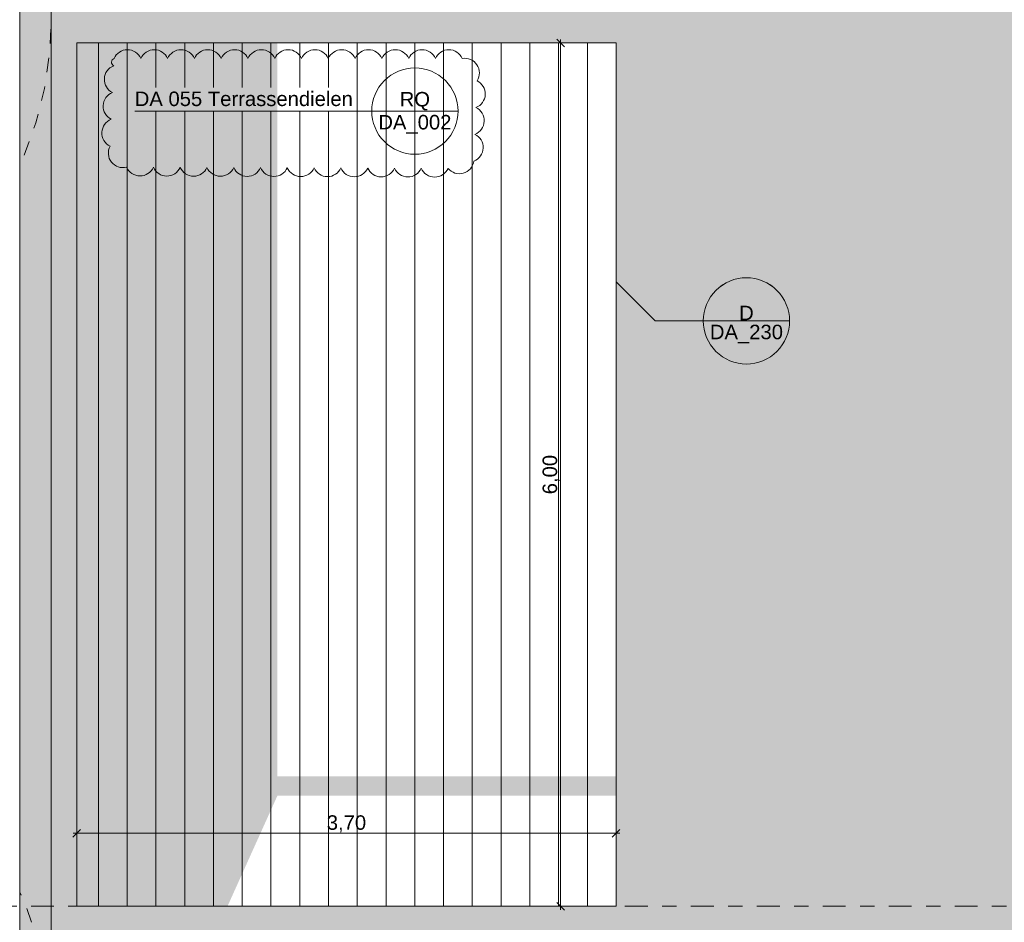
# Model space of a CAD drawing. Header units: metres. Extents: x -180 to 4, y -47 to 4.
# Tile 78 of 256: x -160.02 to -153.17, y -8.81 to -2.54. Entities that reach past the tile are written whole.
import ezdxf

# ---------------------------------------------------------------- set-up
doc = ezdxf.new("R2010")
doc.units = ezdxf.units.M
doc.header["$LTSCALE"] = 0.05
doc.header["$PDMODE"] = 1
doc.header["$PDSIZE"] = -2
for name, pattern in [('ISO-02 Strichlinie', [3.81, 3.048, -0.762]), ('Linienart-53', [5.291531, 3.175, -1.058062, 0.352704, -0.705764]), ('VW-01 Strichlinie kurz', [1.999894, 0.999947, -0.999947])]:
    doc.linetypes.add(name, pattern=pattern)
doc.layers.get('0').update_dxf_attribs({"lineweight": 25})
for name, color, linetype, lineweight, true_color in [('30 -36 Dächer- 3 Dachbeläge', 7, 'Continuous', 15, 0x9999ff), ('70 -72 Beschriftung- 1 Beschriftung allgemein', 7, 'Continuous', 9, 0xff6633), ('70 -72 Beschriftung- 7 Detailverweise', 7, 'Continuous', 9, 0x00dd00), ('70 -76 Bemaßung- 2 Allgemein', 7, 'Continuous', 5, 0x6666cc), ('70 -77 Revision- 2 Wolken', 7, 'Continuous', 18, 0x944cff)]:
    doc.layers.add(name, color=color, linetype=linetype, lineweight=lineweight, true_color=true_color)
for name, color, linetype, lineweight in [('30 -36 Dächer- 9 Sonstiges zur KG360', 7, 'VW-01 Strichlinie kurz', 9), ('60- 61 allgemeine Ausstattung- 4 Terrassen', 7, 'Continuous', 9), ('70 -71 Achsen- 1 Gebäudeachsen', 7, 'Linienart-53', 18), ('70 -72 Beschriftung- 5 Höhenkoten', 7, 'Continuous', 15), ('70 -72 Beschriftung-14 Schatten', 7, 'Continuous', 5), ('Keine', 7, 'Continuous', 9)]:
    doc.layers.add(name, color=color, linetype=linetype, lineweight=lineweight)
doc.styles.add('Arial', font='arial.ttf')
doc.dimstyles.new('k+k_klein', dxfattribs={"dimtxt": 0.075516, "dimasz": 0.05302, "dimexe": 0.05, "dimexo": 0.15, "dimgap": 0.005, "dimtad": 1, "dimdec": 3, "dimtxsty": 'Arial', "dimblk": 'VW_SLASH-2', "dimblk1": 'VW_SLASH-2', "dimblk2": 'VW_SLASH-2', "dimcen": 0, "dimdle": 0.025, "dimadec": 3, "dimazin": 0, "dimtfac": 0.75, "dimtdec": 3, "dimtix": 1, "dimtmove": 0, "dimatfit": 0, "dimldrblk": 'VW_FILLEDARROW', "dimfxl": 0.1, "dimfxlon": 1, "dimfrac": 2, "dimtolj": 1, "dimarcsym": 0})

# ---------------------------------------------------------------- blocks, each defined once
blk = doc.blocks.new('Gruppe-900')
at = {"layer": '70 -72 Beschriftung- 7 Detailverweise'}
blk.add_line((0.935, 0), (0.335, 0), dxfattribs=at)
at = {"layer": '70 -72 Beschriftung- 7 Detailverweise', "flags": 128}
blk.add_lwpolyline([(0.935, 0), (0.9336, -0.0294), (0.9292, -0.0585), (0.9221, -0.0871), (0.9122, -0.1148), (0.8996, -0.1414), (0.8844, -0.1667), (0.8669, -0.1903), (0.8471, -0.2121), (0.8253, -0.2319), (0.8017, -0.2494), (0.7764, -0.2646), (0.7498, -0.2772), (0.7221, -0.2871), (0.6935, -0.2942), (0.6644, -0.2986), (0.635, -0.3), (0.6056, -0.2986), (0.5765, -0.2942), (0.5479, -0.2871), (0.5202, -0.2772), (0.4936, -0.2646), (0.4683, -0.2494), (0.4447, -0.2319), (0.4229, -0.2121), (0.4031, -0.1903), (0.3856, -0.1667), (0.3704, -0.1414), (0.3578, -0.1148), (0.3479, -0.0871), (0.3408, -0.0585), (0.3364, -0.0294), (0.335, 0), (0.3364, 0.0294), (0.3408, 0.0585), (0.3479, 0.0871), (0.3578, 0.1148), (0.3704, 0.1414), (0.3856, 0.1667), (0.4031, 0.1903), (0.4229, 0.2121), (0.4447, 0.2319), (0.4683, 0.2494), (0.4936, 0.2646), (0.5202, 0.2772), (0.5479, 0.2871), (0.5765, 0.2942), (0.6056, 0.2986), (0.635, 0.3), (0.6644, 0.2986), (0.6935, 0.2942), (0.7221, 0.2871), (0.7498, 0.2772), (0.7764, 0.2646), (0.8017, 0.2494), (0.8253, 0.2319), (0.8471, 0.2121), (0.8669, 0.1903), (0.8844, 0.1667), (0.8996, 0.1414), (0.9122, 0.1148), (0.9221, 0.0871), (0.9292, 0.0585), (0.9336, 0.0294)], close=True, dxfattribs=at)
at = {"layer": '70 -72 Beschriftung- 7 Detailverweise'}
blk.add_point((0.635, 0), dxfattribs=at)
at = {"layer": '70 -72 Beschriftung- 7 Detailverweise', "line_spacing_factor": 0.96878, "style": 'Arial'}
for s, insert, char_height, attachment_point in [('D', (0.635, 0.0046), 0.1007, 8), ('DA_230', (0.635, -0.0267), 0.10069, 2)]:
    blk.add_mtext(s, dxfattribs=dict(at, insert=insert, char_height=char_height, attachment_point=attachment_point))
blk = doc.blocks.new('Referenzmarkierung-100')
at = {"layer": '70 -72 Beschriftung- 7 Detailverweise', "transparency": 33554687}
for q in [(-0.2711, 0.2711), (0.635, 0)]:
    blk.add_line((0, 0), q, dxfattribs=at)
at = {"layer": '70 -72 Beschriftung- 7 Detailverweise', "color": 7, "transparency": 33554687}
blk.add_blockref('Gruppe-900', (0, 0), dxfattribs=at)
blk = doc.blocks.new('Änderungswolke-5')
at = {"layer": '70 -77 Revision- 2 Wolken', "transparency": 33554687, "flags": 128}
blk.add_lwpolyline([(-1.25, 0.3775, -0.298217), (-1.1569, 0.4385, -0.298217), (-1.0638, 0.3775, -0.298217), (-0.9706, 0.4385, -0.298217), (-0.8775, 0.3775, -0.298217), (-0.7844, 0.4385, -0.298217), (-0.6913, 0.3775, -0.298217), (-0.5982, 0.4385, -0.298217), (-0.5051, 0.3775, -0.298217), (-0.4119, 0.4385, -0.298217), (-0.3188, 0.3775, -0.298217), (-0.2257, 0.4385, -0.298217), (-0.1326, 0.3775, -0.298217), (-0.0395, 0.4385, -0.298217), (0.0537, 0.3775, -0.298217), (0.1468, 0.4385, -0.298217), (0.2399, 0.3775, -0.298217), (0.333, 0.4385, -0.298217), (0.4261, 0.3775, -0.298217), (0.5192, 0.4385, -0.298217), (0.6124, 0.3775, -0.298217), (0.7055, 0.4385, -0.298217), (0.7986, 0.3775, -0.298217), (0.8917, 0.4385, -0.298217), (0.9848, 0.3775, -0.298217), (1.0779, 0.4385, -0.298217), (1.1711, 0.3775, -0.298217), (1.2733, 0.3336, -0.298217), (1.2739, 0.2223, -0.298217), (1.3311, 0.1268, -0.298217), (1.2665, 0.0362, -0.298217), (1.3237, -0.0593, -0.298217), (1.2591, -0.1499, -0.298217), (1.3163, -0.2454, -0.298217), (1.2517, -0.336, -0.298217), (1.1784, -0.4198, -0.298217), (1.0723, -0.3861, -0.298217), (0.9789, -0.4467, -0.298217), (0.886, -0.3854, -0.298217), (0.7927, -0.446, -0.298217), (0.6998, -0.3847, -0.298217), (0.6065, -0.4453, -0.298217), (0.5136, -0.384, -0.298217), (0.4202, -0.4446, -0.298217), (0.3273, -0.3833, -0.298217), (0.234, -0.4439, -0.298217), (0.1411, -0.3826, -0.298217), (0.0478, -0.4432, -0.298217), (-0.0451, -0.3819, -0.298217), (-0.1385, -0.4426, -0.298217), (-0.2314, -0.3813, -0.298217), (-0.3247, -0.4419, -0.298217), (-0.4176, -0.3806, -0.298217), (-0.5109, -0.4412, -0.298217), (-0.6038, -0.3799, -0.298217), (-0.6972, -0.4405, -0.298217), (-0.7901, -0.3792, -0.298217), (-0.8834, -0.4398, -0.298217), (-0.9763, -0.3785, -0.298217), (-1.0696, -0.4391, -0.298217), (-1.1625, -0.3778, -0.298217), (-1.268, -0.3423, -0.298217), (-1.2777, -0.2315, -0.298217), (-1.3344, -0.1357, -0.298217), (-1.2692, -0.0454, -0.298217), (-1.3259, 0.0504, -0.298217), (-1.2608, 0.1406, -0.298217), (-1.3174, 0.2364, -0.298217), (-1.2523, 0.3267, -0.298217), (-1.2678, 0.3528, -0.298217), (-1.25, 0.3775)], format="xyb", close=True, dxfattribs=at)
blk = doc.blocks.new('Gruppe-1384')
at = {"color": 255, "linetype": 'ISO-02 Strichlinie', "lineweight": 5, "transparency": 33554483}
blk.add_wipeout([(-152.62059596, -0.94704198), (-152.62059596, -11.49704198), (-152.82099996, -11.49704198), (-152.82099996, -11.89704198), (-152.62059596, -11.89704198), (-152.62059596, -12.11704198), (-159.80099996, -12.11704198), (-159.80099996, -11.62704198), (-159.62399996, -11.62704198), (-159.62399996, -8.69704198), (-155.87399996, -8.69704198), (-155.87399996, -2.69704198), (-159.62399996, -2.69704198), (-159.62399996, -0.94704198)], dxfattribs=at).dxf.layer = '60- 61 allgemeine Ausstattung- 4 Terrassen'
at = {"layer": '60- 61 allgemeine Ausstattung- 4 Terrassen', "linetype": 'Continuous', "lineweight": 9, "transparency": 33554483}
h = blk.add_hatch(dxfattribs=at)
h.set_pattern_fill('Sand 1 sehr fein SRF', style=0, pattern_type=2)
h.set_pattern_definition([(-22, (-129.5485, -6.532042), (-0.018555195, 0.04226461), [0.000625, -0.061875]), (14, (-129.540251, -6.554718), (-0.037110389, -0.027832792), [0.000625, -0.030625]), (-3.77456, (-129.599014, -6.56915), (-0.01958604, 0.06597403), [0.00028186, -0.09367194]), (-68, (-129.42892, -6.50524), (0.1926424, 0.04408), [0.00028125, -0.09346875]), (96, (-129.562934, -6.596983), (-0.036105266, -0.06319548), [0.0005625, -0.0931875]), (132, (-129.5351, -6.57328), (0.040202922, 0.004123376), [0.0003125, -0.0621875]), (-17, (-129.567055, -6.55678), (0.0930531, 0.02892868), [0.000625, -0.061875]), (-145, (-129.5619, -6.551625), (0.06266964, -0.04009224), [0.000625, -0.061875]), (-137, (-129.57633, -6.548533), (0.0494443, -0.02123569), [0.000625, -0.061875])])
h.paths.add_polyline_path([(-99.84099996, -11.27704198), (-99.35099996, -11.27704198), (-99.35099996, -11.10004198), (-99.54599996, -11.10004198), (-99.54599996, -8.69704198), (-101.84599996, -8.69704198), (-101.84599996, -2.69704198), (-99.54599996, -2.69704198), (-99.54599996, -0.94704198), (-159.62399996, -0.94704198), (-159.62399996, -2.69704198), (-155.87399996, -2.69704198), (-155.87399996, -8.69704198), (-159.62399996, -8.69704198), (-159.62399996, -11.62704198), (-159.80099996, -11.62704198), (-159.80099996, -12.11704198), (-100.01799996, -12.11704198), (-100.01799996, -11.76704198), (-99.84099996, -11.76704198)])
h.paths.add_polyline_path([(-152.82099996, -11.49704198), (-152.42099996, -11.49704198), (-152.42099996, -11.89704198), (-152.82099996, -11.89704198)])
h.paths.add_polyline_path([(-107.22099996, -11.49704198), (-106.82099996, -11.49704198), (-106.82099996, -11.89704198), (-107.22099996, -11.89704198)])
h.paths.add_polyline_path([(-114.82099996, -11.49704198), (-114.42099996, -11.49704198), (-114.42099996, -11.89704198), (-114.82099996, -11.89704198)])
h.paths.add_polyline_path([(-122.42099996, -11.49704198), (-122.02099996, -11.49704198), (-122.02099996, -11.89704198), (-122.42099996, -11.89704198)])
h.paths.add_polyline_path([(-130.02099996, -11.49704198), (-129.62099996, -11.49704198), (-129.62099996, -11.89704198), (-130.02099996, -11.89704198)])
h.paths.add_polyline_path([(-137.62099996, -11.49704198), (-137.22099996, -11.49704198), (-137.22099996, -11.89704198), (-137.62099996, -11.89704198)])
h.paths.add_polyline_path([(-145.22099996, -11.49704198), (-144.82099996, -11.49704198), (-144.82099996, -11.89704198), (-145.22099996, -11.89704198)])
at = {"layer": '60- 61 allgemeine Ausstattung- 4 Terrassen', "linetype": 'Continuous', "lineweight": 9, "transparency": 33554495}
h = blk.add_hatch(dxfattribs=at)
h.set_pattern_fill('Dämmstoff v 2mm SRF-2', style=0, pattern_type=2)
h.set_pattern_definition([(90, (-155.874, -2.69704), (0.2, 0), [])])
h.paths.add_polyline_path([(-159.62399996, -2.69704198), (-155.87399996, -2.69704198), (-155.87399996, -8.69704198), (-159.62399996, -8.69704198)])
at = {"layer": '60- 61 allgemeine Ausstattung- 4 Terrassen', "color": 252, "linetype": 'Continuous', "lineweight": 9, "true_color": 0x888888, "transparency": 33554687, "flags": 128}
blk.add_lwpolyline([(-159.62399996, -2.69704198), (-155.87399996, -2.69704198), (-155.87399996, -8.69704198), (-159.62399996, -8.69704198)], close=True, dxfattribs=at)
at = {"layer": '70 -72 Beschriftung- 7 Detailverweise'}
for p, q in [((-156.97328354, -3.1707368), (-157.57328354, -3.1707368)), ((-154.6679498, -4.62875472), (-155.2679498, -4.62875472))]:
    blk.add_line(p, q, dxfattribs=at)
at = {"layer": '70 -72 Beschriftung- 7 Detailverweise', "transparency": 33554687}
for q in [(-155.87399996, -4.35770455), (-154.9679498, -4.62875472)]:
    blk.add_line((-155.6029498, -4.62875472), q, dxfattribs=at)
at = {"layer": '70 -72 Beschriftung- 7 Detailverweise', "flags": 128}
for points in [[(-156.97328354, -3.1707368), (-156.97472812, -3.20014194), (-156.97904795, -3.22926389), (-156.98620144, -3.2578222), (-156.99611968, -3.28554182), (-157.00870716, -3.31215582), (-157.02384265, -3.33740786), (-157.0413804, -3.36105478), (-157.0611515, -3.38286883), (-157.08296555, -3.40263993), (-157.10661247, -3.42017768), (-157.13186452, -3.43531317), (-157.15847851, -3.44790065), (-157.18619813, -3.4578189), (-157.21475644, -3.46497238), (-157.24387839, -3.46929221), (-157.27328354, -3.4707368), (-157.30268868, -3.46929221), (-157.33181063, -3.46497238), (-157.36036894, -3.4578189), (-157.38808857, -3.44790065), (-157.41470256, -3.43531317), (-157.43995461, -3.42017768), (-157.46360152, -3.40263993), (-157.48541557, -3.38286883), (-157.50518667, -3.36105478), (-157.52272442, -3.33740786), (-157.53785992, -3.31215582), (-157.5504474, -3.28554182), (-157.56036564, -3.2578222), (-157.56751912, -3.22926389), (-157.57183895, -3.20014194), (-157.57328354, -3.1707368), (-157.57183895, -3.14133165), (-157.56751912, -3.1122097), (-157.56036564, -3.08365139), (-157.5504474, -3.05593177), (-157.53785992, -3.02931777), (-157.52272442, -3.00406573), (-157.50518667, -2.98041881), (-157.48541557, -2.95860476), (-157.46360152, -2.93883366), (-157.43995461, -2.92129591), (-157.41470256, -2.90616042), (-157.38808857, -2.89357294), (-157.36036894, -2.88365469), (-157.33181063, -2.87650121), (-157.30268868, -2.87218138), (-157.27328354, -2.8707368), (-157.24387839, -2.87218138), (-157.21475644, -2.87650121), (-157.18619813, -2.88365469), (-157.15847851, -2.89357294), (-157.13186452, -2.90616042), (-157.10661247, -2.92129591), (-157.08296555, -2.93883366), (-157.0611515, -2.95860476), (-157.0413804, -2.98041881), (-157.02384265, -3.00406573), (-157.00870716, -3.02931777), (-156.99611968, -3.05593177), (-156.98620144, -3.08365139), (-156.97904795, -3.1122097), (-156.97472812, -3.14133165)], [(-154.6679498, -4.62875472), (-154.66939438, -4.65815986), (-154.67371421, -4.68728182), (-154.6808677, -4.71584012), (-154.69078594, -4.74355975), (-154.70337342, -4.77017374), (-154.71850891, -4.79542579), (-154.73604666, -4.8190727), (-154.75581776, -4.84088675), (-154.77763181, -4.86065785), (-154.80127873, -4.8781956), (-154.82653078, -4.8933311), (-154.85314477, -4.90591858), (-154.88086439, -4.91583682), (-154.9094227, -4.9229903), (-154.93854465, -4.92731014), (-154.9679498, -4.92875472), (-154.99735494, -4.92731014), (-155.02647689, -4.9229903), (-155.0550352, -4.91583682), (-155.08275483, -4.90591858), (-155.10936882, -4.8933311), (-155.13462087, -4.8781956), (-155.15826778, -4.86065785), (-155.18008183, -4.84088675), (-155.19985293, -4.8190727), (-155.21739068, -4.79542579), (-155.23252618, -4.77017374), (-155.24511366, -4.74355975), (-155.2550319, -4.71584012), (-155.26218538, -4.68728182), (-155.26650522, -4.65815986), (-155.2679498, -4.62875472), (-155.26650522, -4.59934958), (-155.26218538, -4.57022762), (-155.2550319, -4.54166932), (-155.24511366, -4.51394969), (-155.23252618, -4.4873357), (-155.21739068, -4.46208365), (-155.19985293, -4.43843673), (-155.18008183, -4.41662268), (-155.15826778, -4.39685158), (-155.13462087, -4.37931384), (-155.10936882, -4.36417834), (-155.08275483, -4.35159086), (-155.0550352, -4.34167262), (-155.02647689, -4.33451913), (-154.99735494, -4.3301993), (-154.9679498, -4.32875472), (-154.93854465, -4.3301993), (-154.9094227, -4.33451913), (-154.88086439, -4.34167262), (-154.85314477, -4.35159086), (-154.82653078, -4.36417834), (-154.80127873, -4.37931384), (-154.77763181, -4.39685158), (-154.75581776, -4.41662268), (-154.73604666, -4.43843673), (-154.71850891, -4.46208365), (-154.70337342, -4.4873357), (-154.69078594, -4.51394969), (-154.6808677, -4.54166932), (-154.67371421, -4.57022762), (-154.66939438, -4.59934958)]]:
    blk.add_lwpolyline(points, close=True, dxfattribs=at)
at = {"layer": '70 -72 Beschriftung- 7 Detailverweise'}
for p in [(-157.27328354, -3.1707368), (-154.9679498, -4.62875472)]:
    blk.add_point(p, dxfattribs=at)
blk.add_blockref('Referenzmarkierung-100', (-155.6029498, -4.62875472), dxfattribs=at)
at = {"layer": '70 -72 Beschriftung- 7 Detailverweise', "line_spacing_factor": 0.96878, "style": 'Arial'}
for s, insert, char_height, attachment_point in [('RQ', (-157.27328354, -3.16615068), 0.100688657, 8), ('DA_002', (-157.27328354, -3.19740092), 0.100688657, 2), ('D', (-154.9679498, -4.62416861), 0.10068866, 8), ('DA_230', (-154.9679498, -4.65541884), 0.100688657, 2)]:
    blk.add_mtext(s, dxfattribs=dict(at, insert=insert, char_height=char_height, attachment_point=attachment_point))
at = {"color": 255, "linetype": 'Continuous'}
blk.add_wipeout([(-159.22099996, -3.1707368), (-157.69647907, -3.1707368), (-157.69647907, -3.00845902), (-159.22099996, -3.00845902)], dxfattribs=at).dxf.layer = '70 -72 Beschriftung- 5 Höhenkoten'
at = {"layer": '70 -72 Beschriftung- 7 Detailverweise', "transparency": 33554687}
for q in [(-159.22099996, -3.1707368), (-157.27328354, -3.1707368)]:
    blk.add_line((-157.90828354, -3.1707368), q, dxfattribs=at)
at = {"layer": '70 -77 Revision- 2 Wolken'}
blk.add_blockref('Änderungswolke-5', (-158.115, -3.1825), dxfattribs=at)
at = {"layer": '70 -72 Beschriftung- 5 Höhenkoten', "insert": (-159.22099996, -3.03512314), "char_height": 0.1006886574, "attachment_point": 1, "line_spacing_factor": 0.96878, "style": 'Arial'}
blk.add_mtext('DA 055 Terrassendielen', dxfattribs=at)
blk = doc.blocks.new('Gruppe-1391')
at = {"layer": '30 -36 Dächer- 9 Sonstiges zur KG360', "color": 9, "lineweight": 5, "true_color": 0xbababa, "flags": 128}
blk.add_lwpolyline([(-162.301, -0.027), (-162.056, -0.0391), (-161.8133, -0.0751), (-161.5753, -0.1347), (-161.3443, -0.2173), (-161.1225, -0.3222), (-160.9121, -0.4484), (-160.715, -0.5945), (-160.5332, -0.7593), (-160.3685, -0.9411), (-160.2223, -1.1381), (-160.0962, -1.3486), (-159.9913, -1.5703), (-159.9086, -1.8013), (-159.849, -2.0393), (-159.813, -2.282), (-159.801, -2.527), (-159.813, -2.7721), (-159.849, -3.0148), (-159.9086, -3.2528), (-159.9913, -3.4838), (-160.0962, -3.7055), (-160.2223, -3.916), (-160.3685, -4.113), (-160.5332, -4.2948), (-160.715, -4.4596), (-160.9121, -4.6057), (-161.1225, -4.7318), (-161.3443, -4.8367), (-161.5753, -4.9194), (-161.8133, -4.979), (-162.056, -5.015), (-162.301, -5.027), (-162.546, -5.015), (-162.7887, -4.979), (-163.0267, -4.9194), (-163.2577, -4.8367), (-163.4795, -4.7318), (-163.6899, -4.6057), (-163.887, -4.4596), (-164.0688, -4.2948), (-164.2335, -4.113), (-164.3797, -3.916), (-164.5058, -3.7055), (-164.6107, -3.4838), (-164.6934, -3.2528), (-164.753, -3.0148), (-164.789, -2.7721), (-164.801, -2.527), (-164.789, -2.282), (-164.753, -2.0393), (-164.6934, -1.8013), (-164.6107, -1.5703), (-164.5058, -1.3486), (-164.3797, -1.1381), (-164.2335, -0.9411), (-164.0688, -0.7593), (-163.887, -0.5945), (-163.6899, -0.4484), (-163.4795, -0.3222), (-163.2577, -0.2173), (-163.0267, -0.1347), (-162.7887, -0.0751), (-162.546, -0.0391)], close=True, dxfattribs=at)
at = {"layer": '30 -36 Dächer- 9 Sonstiges zur KG360', "lineweight": 9, "transparency": 33554687, "flags": 128}
blk.add_lwpolyline([(-162.301, -2.1858), (-161.9598, -2.5228), (-162.301, -2.8682), (-162.6422, -2.5313)], close=True, dxfattribs=at)
at = {"layer": '30 -36 Dächer- 9 Sonstiges zur KG360', "color": 7, "transparency": 33554687, "insert": (-161.9598, -2.4045), "char_height": 0.0881, "attachment_point": 1, "line_spacing_factor": 0.969685, "style": 'Arial'}
blk.add_mtext('Sekurant', dxfattribs=at)
at = {"color": 255, "linetype": 'Continuous', "transparency": 33554687}
blk.add_wipeout([(-162.3004, -2.5779), (-162.3054, -2.5777), (-162.3103, -2.577), (-162.3151, -2.5759), (-162.3199, -2.5742), (-162.3244, -2.5722), (-162.3287, -2.5696), (-162.3327, -2.5667), (-162.3365, -2.5634), (-162.3399, -2.5598), (-162.3429, -2.5558), (-162.3455, -2.5516), (-162.3477, -2.5471), (-162.3494, -2.5424), (-162.3507, -2.5376), (-162.3515, -2.5327), (-162.3518, -2.5277), (-162.3516, -2.5227), (-162.351, -2.5177), (-162.3498, -2.5129), (-162.3482, -2.5082), (-162.3461, -2.5036), (-162.3436, -2.4993), (-162.3407, -2.4953), (-162.3374, -2.4916), (-162.3337, -2.4882), (-162.3298, -2.4851), (-162.3255, -2.4825), (-162.321, -2.4803), (-162.3164, -2.4786), (-162.3115, -2.4773), (-162.3066, -2.4765), (-162.3016, -2.4762), (-162.2966, -2.4764), (-162.2917, -2.4771), (-162.2869, -2.4782), (-162.2821, -2.4799), (-162.2776, -2.4819), (-162.2733, -2.4844), (-162.2693, -2.4874), (-162.2655, -2.4907), (-162.2621, -2.4943), (-162.2591, -2.4983), (-162.2565, -2.5025), (-162.2543, -2.507), (-162.2526, -2.5117), (-162.2513, -2.5165), (-162.2505, -2.5214), (-162.2502, -2.5264), (-162.2504, -2.5314), (-162.251, -2.5363), (-162.2522, -2.5412), (-162.2538, -2.5459), (-162.2559, -2.5504), (-162.2584, -2.5547), (-162.2613, -2.5588), (-162.2646, -2.5625), (-162.2683, -2.5659), (-162.2722, -2.5689), (-162.2765, -2.5716), (-162.281, -2.5737), (-162.2856, -2.5755), (-162.2905, -2.5768), (-162.2954, -2.5775)], dxfattribs=at).dxf.layer = '30 -36 Dächer- 9 Sonstiges zur KG360'
at = {"layer": '30 -36 Dächer- 9 Sonstiges zur KG360', "linetype": 'Continuous', "transparency": 33554687, "flags": 128}
blk.add_lwpolyline([(-162.3004, -2.5779), (-162.3054, -2.5777), (-162.3103, -2.577), (-162.3151, -2.5759), (-162.3199, -2.5742), (-162.3244, -2.5722), (-162.3287, -2.5696), (-162.3327, -2.5667), (-162.3365, -2.5634), (-162.3399, -2.5598), (-162.3429, -2.5558), (-162.3455, -2.5516), (-162.3477, -2.5471), (-162.3494, -2.5424), (-162.3507, -2.5376), (-162.3515, -2.5327), (-162.3518, -2.5277), (-162.3516, -2.5227), (-162.351, -2.5177), (-162.3498, -2.5129), (-162.3482, -2.5082), (-162.3461, -2.5036), (-162.3436, -2.4993), (-162.3407, -2.4953), (-162.3374, -2.4916), (-162.3337, -2.4882), (-162.3298, -2.4851), (-162.3255, -2.4825), (-162.321, -2.4803), (-162.3164, -2.4786), (-162.3115, -2.4773), (-162.3066, -2.4765), (-162.3016, -2.4762), (-162.2966, -2.4764), (-162.2917, -2.4771), (-162.2869, -2.4782), (-162.2821, -2.4799), (-162.2776, -2.4819), (-162.2733, -2.4844), (-162.2693, -2.4874), (-162.2655, -2.4907), (-162.2621, -2.4943), (-162.2591, -2.4983), (-162.2565, -2.5025), (-162.2543, -2.507), (-162.2526, -2.5117), (-162.2513, -2.5165), (-162.2505, -2.5214), (-162.2502, -2.5264), (-162.2504, -2.5314), (-162.251, -2.5363), (-162.2522, -2.5412), (-162.2538, -2.5459), (-162.2559, -2.5504), (-162.2584, -2.5547), (-162.2613, -2.5588), (-162.2646, -2.5625), (-162.2683, -2.5659), (-162.2722, -2.5689), (-162.2765, -2.5716), (-162.281, -2.5737), (-162.2856, -2.5755), (-162.2905, -2.5768), (-162.2954, -2.5775)], close=True, dxfattribs=at)
blk = doc.blocks.new('Gruppe-1395')
at = {"layer": '30 -36 Dächer- 9 Sonstiges zur KG360', "color": 9, "lineweight": 5, "true_color": 0xbababa, "flags": 128}
blk.add_lwpolyline([(-162.301, -7.117), (-162.056, -7.1291), (-161.8133, -7.1651), (-161.5753, -7.2247), (-161.3443, -7.3073), (-161.1225, -7.4122), (-160.9121, -7.5384), (-160.715, -7.6845), (-160.5332, -7.8493), (-160.3685, -8.0311), (-160.2223, -8.2281), (-160.0962, -8.4386), (-159.9913, -8.6603), (-159.9086, -8.8913), (-159.849, -9.1293), (-159.813, -9.372), (-159.801, -9.617), (-159.813, -9.8621), (-159.849, -10.1048), (-159.9086, -10.3428), (-159.9913, -10.5738), (-160.0962, -10.7955), (-160.2223, -11.006), (-160.3685, -11.203), (-160.5332, -11.3848), (-160.715, -11.5496), (-160.9121, -11.6957), (-161.1225, -11.8218), (-161.3443, -11.9267), (-161.5753, -12.0094), (-161.8133, -12.069), (-162.056, -12.105), (-162.301, -12.117), (-162.546, -12.105), (-162.7887, -12.069), (-163.0267, -12.0094), (-163.2577, -11.9267), (-163.4795, -11.8218), (-163.6899, -11.6957), (-163.887, -11.5496), (-164.0688, -11.3848), (-164.2335, -11.203), (-164.3797, -11.006), (-164.5058, -10.7955), (-164.6107, -10.5738), (-164.6934, -10.3428), (-164.753, -10.1048), (-164.789, -9.8621), (-164.801, -9.617), (-164.789, -9.372), (-164.753, -9.1293), (-164.6934, -8.8913), (-164.6107, -8.6603), (-164.5058, -8.4386), (-164.3797, -8.2281), (-164.2335, -8.0311), (-164.0688, -7.8493), (-163.887, -7.6845), (-163.6899, -7.5384), (-163.4795, -7.4122), (-163.2577, -7.3073), (-163.0267, -7.2247), (-162.7887, -7.1651), (-162.546, -7.1291)], close=True, dxfattribs=at)
at = {"layer": '30 -36 Dächer- 9 Sonstiges zur KG360', "lineweight": 9, "transparency": 33554687, "flags": 128}
blk.add_lwpolyline([(-162.301, -9.2758), (-161.9598, -9.6128), (-162.301, -9.9582), (-162.6422, -9.6213)], close=True, dxfattribs=at)
at = {"layer": '30 -36 Dächer- 9 Sonstiges zur KG360', "color": 7, "transparency": 33554687, "insert": (-161.9598, -9.4945), "char_height": 0.0881, "attachment_point": 1, "line_spacing_factor": 0.969685, "style": 'Arial'}
blk.add_mtext('Sekurant', dxfattribs=at)
at = {"color": 255, "linetype": 'Continuous', "transparency": 33554687}
blk.add_wipeout([(-162.3004, -9.6679), (-162.3054, -9.6677), (-162.3103, -9.667), (-162.3151, -9.6659), (-162.3199, -9.6642), (-162.3244, -9.6622), (-162.3287, -9.6596), (-162.3327, -9.6567), (-162.3365, -9.6534), (-162.3399, -9.6498), (-162.3429, -9.6458), (-162.3455, -9.6416), (-162.3477, -9.6371), (-162.3494, -9.6324), (-162.3507, -9.6276), (-162.3515, -9.6227), (-162.3518, -9.6177), (-162.3516, -9.6127), (-162.351, -9.6077), (-162.3498, -9.6029), (-162.3482, -9.5982), (-162.3461, -9.5936), (-162.3436, -9.5893), (-162.3407, -9.5853), (-162.3374, -9.5816), (-162.3337, -9.5782), (-162.3298, -9.5751), (-162.3255, -9.5725), (-162.321, -9.5703), (-162.3164, -9.5686), (-162.3115, -9.5673), (-162.3066, -9.5665), (-162.3016, -9.5662), (-162.2966, -9.5664), (-162.2917, -9.5671), (-162.2869, -9.5682), (-162.2821, -9.5699), (-162.2776, -9.5719), (-162.2733, -9.5744), (-162.2693, -9.5774), (-162.2655, -9.5807), (-162.2621, -9.5843), (-162.2591, -9.5883), (-162.2565, -9.5925), (-162.2543, -9.597), (-162.2526, -9.6017), (-162.2513, -9.6065), (-162.2505, -9.6114), (-162.2502, -9.6164), (-162.2504, -9.6214), (-162.251, -9.6263), (-162.2522, -9.6312), (-162.2538, -9.6359), (-162.2559, -9.6404), (-162.2584, -9.6447), (-162.2613, -9.6488), (-162.2646, -9.6525), (-162.2683, -9.6559), (-162.2722, -9.6589), (-162.2765, -9.6616), (-162.281, -9.6637), (-162.2856, -9.6655), (-162.2905, -9.6668), (-162.2954, -9.6675)], dxfattribs=at).dxf.layer = '30 -36 Dächer- 9 Sonstiges zur KG360'
at = {"layer": '30 -36 Dächer- 9 Sonstiges zur KG360', "linetype": 'Continuous', "transparency": 33554687, "flags": 128}
blk.add_lwpolyline([(-162.3004, -9.6679), (-162.3054, -9.6677), (-162.3103, -9.667), (-162.3151, -9.6659), (-162.3199, -9.6642), (-162.3244, -9.6622), (-162.3287, -9.6596), (-162.3327, -9.6567), (-162.3365, -9.6534), (-162.3399, -9.6498), (-162.3429, -9.6458), (-162.3455, -9.6416), (-162.3477, -9.6371), (-162.3494, -9.6324), (-162.3507, -9.6276), (-162.3515, -9.6227), (-162.3518, -9.6177), (-162.3516, -9.6127), (-162.351, -9.6077), (-162.3498, -9.6029), (-162.3482, -9.5982), (-162.3461, -9.5936), (-162.3436, -9.5893), (-162.3407, -9.5853), (-162.3374, -9.5816), (-162.3337, -9.5782), (-162.3298, -9.5751), (-162.3255, -9.5725), (-162.321, -9.5703), (-162.3164, -9.5686), (-162.3115, -9.5673), (-162.3066, -9.5665), (-162.3016, -9.5662), (-162.2966, -9.5664), (-162.2917, -9.5671), (-162.2869, -9.5682), (-162.2821, -9.5699), (-162.2776, -9.5719), (-162.2733, -9.5744), (-162.2693, -9.5774), (-162.2655, -9.5807), (-162.2621, -9.5843), (-162.2591, -9.5883), (-162.2565, -9.5925), (-162.2543, -9.597), (-162.2526, -9.6017), (-162.2513, -9.6065), (-162.2505, -9.6114), (-162.2502, -9.6164), (-162.2504, -9.6214), (-162.251, -9.6263), (-162.2522, -9.6312), (-162.2538, -9.6359), (-162.2559, -9.6404), (-162.2584, -9.6447), (-162.2613, -9.6488), (-162.2646, -9.6525), (-162.2683, -9.6559), (-162.2722, -9.6589), (-162.2765, -9.6616), (-162.281, -9.6637), (-162.2856, -9.6655), (-162.2905, -9.6668), (-162.2954, -9.6675)], close=True, dxfattribs=at)
blk = doc.blocks.new('Gruppe-1433')
at = {"layer": 'Keine', "color": 7}
for name in ['Gruppe-1391', 'Gruppe-1395']:
    blk.add_blockref(name, (0, 0), dxfattribs=at)
at = {"layer": '30 -36 Dächer- 3 Dachbeläge', "linetype": 'Continuous', "lineweight": 0, "transparency": 33554687}
h = blk.add_hatch(color=254, dxfattribs=at)
h.paths.add_polyline_path([(-175.841, -12.117), (-159.801, -12.117), (-159.801, -0.027), (-175.841, -0.027)])
h.paths.add_polyline_path([(-160.051, -0.277), (-160.051, -11.867), (-175.591, -11.867), (-175.591, -0.277)])
at = {"layer": '30 -36 Dächer- 3 Dachbeläge', "flags": 128}
blk.add_lwpolyline([(-175.841, -12.117), (-159.801, -12.117), (-159.801, -0.027), (-175.841, -0.027)], close=True, dxfattribs=at)
blk = doc.blocks.new('Gruppe-1438')
at = {"layer": '70 -72 Beschriftung-14 Schatten', "linetype": 'Continuous', "lineweight": 0, "transparency": 33554495}
h = blk.add_hatch(color=7, dxfattribs=at)
h.paths.add_polyline_path([(-99.3181, -9.9923), (-99.7998, -11.277), (-99.381, -11.277), (-99.381, -11.1), (-83.518, -11.1), (-83.518, -8.7228), (-97.7878, -8.7228), (-97.4287, -7.9275), (-97.4287, 0.15), (-97.9487, 0.15), (-97.9487, -7.7933), (-105.0287, -7.7933), (-105.0287, 0.15), (-105.5487, 0.15), (-105.5487, -7.7933), (-112.6287, -7.7933), (-112.6287, 0.15), (-113.1487, 0.15), (-113.1487, -7.7933), (-120.2287, -7.7933), (-120.2287, 0.15), (-120.7487, 0.15), (-120.7487, -7.7933), (-127.8287, -7.7933), (-127.8287, 0.15), (-128.3487, 0.15), (-128.3487, -7.7933), (-135.4287, -7.7933), (-135.4287, 0.15), (-135.9487, 0.15), (-135.9487, -7.7933), (-143.0287, -7.7933), (-143.0287, 0.15), (-143.5487, 0.15), (-143.5487, -7.7933), (-150.6287, -7.7933), (-150.6287, 0.15), (-151.1487, 0.15), (-151.1487, -7.7933), (-158.2287, -7.7933), (-158.2287, 0.15), (-158.7487, 0.15), (-158.7487, -0.087), (-159.801, -0.087), (-159.801, -9.1985), (-166.4632, -9.1985), (-166.4632, -0.057), (-166.9832, -0.057), (-166.9832, -9.1985), (-174.0632, -9.1985), (-174.0632, -0.027), (-174.5832, -0.027), (-174.5832, -9.1985), (-175.221, -10.6111), (-175.221, -11.897), (-174.0632, -9.3327), (-167.0438, -9.3327), (-167.621, -10.6111), (-167.621, -11.897), (-166.4632, -9.3327), (-159.801, -9.3327), (-159.801, -10.1239), (-160.021, -10.6111), (-160.021, -11.897), (-159.831, -11.4762), (-159.831, -12.1155), (-158.8723, -9.9923), (-152.1416, -9.9923), (-152.421, -10.6111), (-152.421, -11.897), (-151.561, -9.9923), (-144.5416, -9.9923), (-144.821, -10.6111), (-144.821, -11.897), (-143.961, -9.9923), (-136.9416, -9.9923), (-137.221, -10.6111), (-137.221, -11.897), (-136.361, -9.9923), (-129.3416, -9.9923), (-129.621, -10.6111), (-129.621, -11.897), (-128.761, -9.9923), (-121.7416, -9.9923), (-122.021, -10.6111), (-122.021, -11.897), (-121.161, -9.9923), (-114.1416, -9.9923), (-114.421, -10.6111), (-114.421, -11.897), (-113.561, -9.9923), (-106.5416, -9.9923), (-106.821, -10.6111), (-106.821, -11.897), (-105.961, -9.9923)])
h.paths.add_polyline_path([(-151.2093, -7.9275), (-152.081, -9.8581), (-158.8117, -9.8581), (-158.7093, -9.6311), (-158.7093, -8.9919), (-158.2287, -7.9275)])
h.paths.add_polyline_path([(-99.2677, -9.8581), (-105.9004, -9.8581), (-105.0287, -7.9275), (-98.0093, -7.9275), (-98.3684, -8.7228), (-98.8421, -8.7228)])
h.paths.add_polyline_path([(-112.6287, -7.9275), (-105.6093, -7.9275), (-106.481, -9.8581), (-113.5004, -9.8581)])
h.paths.add_polyline_path([(-120.2287, -7.9275), (-113.2093, -7.9275), (-114.081, -9.8581), (-121.1004, -9.8581)])
h.paths.add_polyline_path([(-127.8287, -7.9275), (-120.8093, -7.9275), (-121.681, -9.8581), (-128.7004, -9.8581)])
h.paths.add_polyline_path([(-135.4287, -7.9275), (-128.4093, -7.9275), (-129.281, -9.8581), (-136.3004, -9.8581)])
h.paths.add_polyline_path([(-143.0287, -7.9275), (-136.0093, -7.9275), (-136.881, -9.8581), (-143.9004, -9.8581)])
h.paths.add_polyline_path([(-150.6287, -7.9275), (-143.6093, -7.9275), (-144.481, -9.8581), (-151.5004, -9.8581)])
at = {"color": 255, "lineweight": 9}
blk.add_wipeout([(-160.421, -0.247), (-160.021, -0.247), (-160.021, -11.897), (-160.421, -11.897)], dxfattribs=at).dxf.layer = '60- 61 allgemeine Ausstattung- 4 Terrassen'
at = {"layer": '60- 61 allgemeine Ausstattung- 4 Terrassen', "lineweight": 9, "flags": 128}
blk.add_lwpolyline([(-160.421, -0.247), (-160.021, -0.247), (-160.021, -11.897), (-160.421, -11.897)], close=True, dxfattribs=at)
blk = doc.blocks.new('_Dach_2D (2D)')
at = {"layer": '60- 61 allgemeine Ausstattung- 4 Terrassen', "color": 7}
blk.add_blockref('Gruppe-1384', (0, 0), dxfattribs=at)
at = {"layer": '70 -72 Beschriftung- 1 Beschriftung allgemein', "color": 7}
blk.add_blockref('Gruppe-1433', (0, 0), dxfattribs=at)
at = {"layer": '60- 61 allgemeine Ausstattung- 4 Terrassen', "color": 7}
blk.add_blockref('Gruppe-1438', (0, 0), dxfattribs=at)
blk = doc.blocks.new('VW_SLASH-2')
at = {"color": 0, "linetype": 'ByBlock', "lineweight": -2, "transparency": 16777216}
blk.add_line((0.47, 0), (-1, 0), dxfattribs=at)
at = {"color": 0, "lineweight": 5, "transparency": 16777216, "flags": 128}
blk.add_lwpolyline([(0.5, 0.5), (-0.5, -0.5)], dxfattribs=at)
blk = doc.blocks.new('*D2811')
at = {"layer": '70 -76 Bemaßung- 2 Allgemein', "color": 0, "linetype": 'Continuous', "lineweight": -2, "transparency": 33554687}
for p, q in [((-156.16, -2.697), (-156.31, -2.697)), ((-156.26, -8.644), (-156.26, -2.7501)), ((-156.16, -8.697), (-156.31, -8.697))]:
    blk.add_line(p, q, dxfattribs=at)
at = {"layer": 'Defpoints', "color": 0, "transparency": 33554687}
for p in [(-156.26, -2.697), (-155.874, -2.697), (-155.874, -8.697)]:
    blk.add_point(p, dxfattribs=at)
at = {"layer": '70 -76 Bemaßung- 2 Allgemein', "color": 0, "lineweight": -2, "xscale": 0.05302001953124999, "yscale": 0.05302001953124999, "zscale": 0.05302001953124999}
for p, rotation in [((-156.26, -2.697), 90), ((-156.26, -8.697), 270)]:
    blk.add_blockref('VW_SLASH-2', p, dxfattribs=dict(at, rotation=rotation))
at = {"layer": '70 -76 Bemaßung- 2 Allgemein', "color": 0, "lineweight": 5, "transparency": 33554687, "insert": (-156.3255, -5.697), "char_height": 0.10069, "attachment_point": 5, "rotation": 90, "style": 'Arial'}
blk.add_mtext('\\A1;6,00', dxfattribs=at)
blk = doc.blocks.new('VW_FILLEDARROW')
at = {"linetype": 'Continuous', "lineweight": 0, "transparency": 16777216}
blk.add_hatch(color=0, dxfattribs=at).paths.add_polyline_path([(-2.83, 0.76), (0, 0), (-2.83, -0.76)])
at = {"color": 0, "lineweight": 5, "transparency": 16777216, "flags": 128}
blk.add_lwpolyline([(-2.83, 0.76), (0, 0), (-2.83, -0.76)], close=True, dxfattribs=at)
blk = doc.blocks.new('*D2812')
at = {"layer": '70 -76 Bemaßung- 2 Allgemein', "color": 0, "lineweight": -2}
for p, q in [((-159.624, -8.09), (-159.624, -8.24)), ((-155.874, -8.09), (-155.874, -8.24)), ((-155.927, -8.19), (-159.571, -8.19))]:
    blk.add_line(p, q, dxfattribs=at)
at = {"layer": 'Defpoints', "color": 0}
for p in [(-159.624, -7.4791), (-155.874, -7.52), (-159.624, -8.19)]:
    blk.add_point(p, dxfattribs=at)
at = {"layer": '70 -76 Bemaßung- 2 Allgemein', "color": 0, "lineweight": -2, "xscale": 0.05302001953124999, "yscale": 0.05302001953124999, "zscale": 0.05302001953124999, "rotation": 180}
blk.add_blockref('VW_SLASH-2', (-159.624, -8.19), dxfattribs=at)
at = {"layer": '70 -76 Bemaßung- 2 Allgemein', "color": 0, "lineweight": -2, "xscale": 0.05302001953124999, "yscale": 0.05302001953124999, "zscale": 0.05302001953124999}
blk.add_blockref('VW_SLASH-2', (-155.874, -8.19), dxfattribs=at)
at = {"layer": '70 -76 Bemaßung- 2 Allgemein', "color": 0, "insert": (-157.749, -8.1245), "char_height": 0.10069, "attachment_point": 5, "style": 'Arial'}
blk.add_mtext('\\A1;3,70', dxfattribs=at)
blk = doc.blocks.new('_Achsen (3D)')
at = {"layer": '70 -71 Achsen- 1 Gebäudeachsen', "transparency": 33554687}
blk.add_line((-179.668, -8.697), (3.826, -8.697), dxfattribs=at)
blk = doc.blocks.new('_Dach_2D Bemaßung_ Beschriftung (2D)')
at = {"layer": '70 -76 Bemaßung- 2 Allgemein', "linetype": 'Continuous', "lineweight": 5, "transparency": 33554687}
dim = blk.add_linear_dim(base=(-156.26, -2.69704198), p1=(-155.87399996, -8.69704198), p2=(-155.87399996, -2.69704198), angle=270, text='6,00', dimstyle='k+k_klein', override={"dimtxt": 0.100689, "dimgap": 0.005, "dimdec": 8, "dimpost": '<>', "dimtxsty": 'Arial', "dimtmove": 2}, dxfattribs=at)
dim.commit()
dim.dimension.update_dxf_attribs({"geometry": '*D2811', "text_midpoint": (-156.32546354, -5.69704198)})
at = {"layer": '70 -76 Bemaßung- 2 Allgemein'}
dim = blk.add_linear_dim(base=(-159.62399996, -8.19), p1=(-155.87399996, -7.52), p2=(-159.62399996, -7.47910251), text='3,70', dimstyle='k+k_klein', override={"dimtxt": 0.100689, "dimgap": 0.005, "dimdec": 1, "dimpost": '<>', "dimtxsty": 'Arial', "dimtmove": 2}, dxfattribs=at)
dim.commit()
dim.dimension.update_dxf_attribs({"geometry": '*D2812', "text_midpoint": (-157.74899996, -8.12453646)})

msp = doc.modelspace()

# ---------------------------------------------------------------- block references
at = {"layer": 'Keine', "color": 1}
msp.add_blockref('_Dach_2D (2D)', (0, 0), dxfattribs=at)

# ---------------------------------------------------------------- next in the draw order: block references
msp.add_blockref('_Dach_2D Bemaßung_ Beschriftung (2D)', (0, 0), dxfattribs=at)

# ---------------------------------------------------------------- next in the draw order: block references
msp.add_blockref('_Achsen (3D)', (0, 0), dxfattribs=at)

doc.saveas('drawing.dxf')
